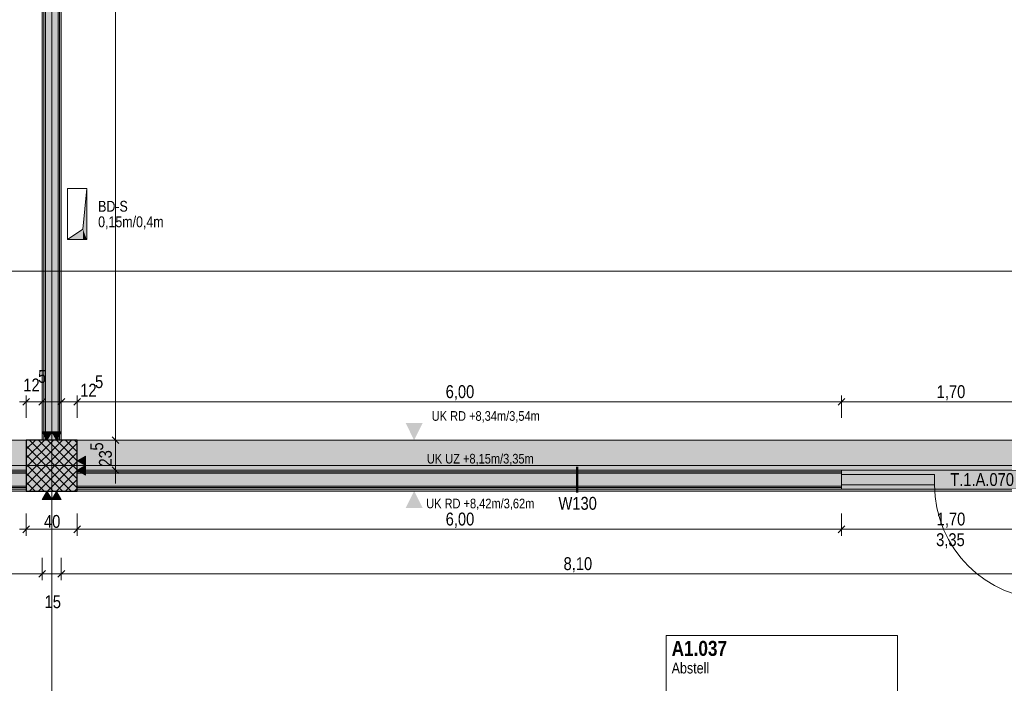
# Model space of a CAD drawing. Extents: x -620 to 300, y 62 to 1107.
# Tile 87 of 256: x -296 to -141, y 793 to 897. Entities that reach past the tile are written whole.
import ezdxf
from ezdxf.lldxf.tags import DXFTag

# ---------------------------------------------------------------- set-up
doc = ezdxf.new("R2010")
doc.units = 0
doc.layers.get('0').update_dxf_attribs({"lineweight": 35})
for name, color, linetype, lineweight, true_color in [('00 -Bauelemente -Dämmung innen', 7, 'Continuous', 9, 0xff7fe6), ('00 -Bauelemente -Gipskarton', 7, 'Continuous', 9, 0xff7fe6), ('00_Beschriftung UZ', 3, 'Continuous', 13, 0x00ff00), ('30 -33 Aussenwände- 3 Aussenstützen', 7, 'Continuous', 50, 0x0000dd), ('30 -34 Innenwände- 2 nichttragend', 7, 'Continuous', 18, 0xff7fe6), ('30 -34 Innenwände- 4 Türen_Fenster', 9, 'Continuous', 15, 0x808080), ('30 -35 Decken- 1 Konstruktion-Träger- Stahlbeton', 7, 'grob-A06G9FRA8I', 13, 0x33aa00), ('30 -35 Decken- 11 Bodendurchbruch', 7, 'Continuous', 15, 0x599559), ('70 -72 Beschriftung- 2 Beschriftung Bauteile', 7, 'Continuous', 9, 0x9999ff), ('70 -75 Raumstempel- 1 Raumstempel', 1, 'Continuous', 50, 0xff0000), ('70 -76 Bemaßung- 2 Allgemein', 9, 'Continuous', 5, 0x808080), ('iwb_Schraffur_ F90_feuerbestaendig', 1, 'Continuous', 13, 0xff0000)]:
    doc.layers.add(name, color=color, linetype=linetype, lineweight=lineweight, true_color=true_color)
for name, color, linetype, lineweight in [('70 -71 Achsen- 1 Gebäudeachsen', 7, 'STRICHPUNKT2-A06G9FR98I', 18), ('70 -75 Raumstempel- 3 Wandstempel', 7, 'Continuous', 50), ('Keine', 7, 'Continuous', 9)]:
    doc.layers.add(name, color=color, linetype=linetype, lineweight=lineweight)
doc.layers.add('iwb_Schraffur_Unterzug', color=7, linetype='Continuous', lineweight=5, true_color=0xffffcc, plot=False)
doc.styles.get("Standard").update_dxf_attribs({"font": 'ARIALN.TTF'})
tags = doc.linetypes.add('grob-A06G9FRA8I', pattern=[14, 3, -8, 3]).pattern_tags.tags
tags[8:9] = [DXFTag(74, 4), DXFTag(75, 0), DXFTag(340, '0'), DXFTag(46, 0.0), DXFTag(50, 0.0), DXFTag(44, 0.0), DXFTag(45, 0.0)]
tags[6:7] = [DXFTag(74, 4), DXFTag(75, 0), DXFTag(340, '0'), DXFTag(46, 0.0), DXFTag(50, 0.0), DXFTag(44, 0.0), DXFTag(45, 0.0)]
tags[4:5] = [DXFTag(74, 4), DXFTag(75, 0), DXFTag(340, '0'), DXFTag(46, 0.0), DXFTag(50, 0.0), DXFTag(44, 0.0), DXFTag(45, 0.0)]
tags = doc.linetypes.add('STRICHPUNKT2-A06G9FR98I', pattern=[12.7, 6.35, -3.175, 0, -3.175]).pattern_tags.tags
tags[10:11] = [DXFTag(74, 4), DXFTag(75, 0), DXFTag(340, '0'), DXFTag(46, 0.0), DXFTag(50, 0.0), DXFTag(44, 0.0), DXFTag(45, 0.0)]
tags[8:9] = [DXFTag(74, 4), DXFTag(75, 0), DXFTag(340, '0'), DXFTag(46, 0.0), DXFTag(50, 0.0), DXFTag(44, 0.0), DXFTag(45, 0.0)]
tags[6:7] = [DXFTag(74, 4), DXFTag(75, 0), DXFTag(340, '0'), DXFTag(46, 0.0), DXFTag(50, 0.0), DXFTag(44, 0.0), DXFTag(45, 0.0)]
tags[4:5] = [DXFTag(74, 4), DXFTag(75, 0), DXFTag(340, '0'), DXFTag(46, 0.0), DXFTag(50, 0.0), DXFTag(44, 0.0), DXFTag(45, 0.0)]

# ---------------------------------------------------------------- blocks, each defined once
blk = doc.blocks.new('Referenz-A06G9FRB8I')
at = {"layer": '00 -Bauelemente -Dämmung innen', "color": 0, "linetype": 'Continuous', "ltscale": 0.13}
for p, q in [((-291.58, 831.05), (-291.58, 988.05)), ((-289.58, 831.05), (-289.58, 988.05)), ((-345.58, 825.85), (-294.58, 825.85)), ((-286.58, 825.85), (-166.58, 825.85)), ((-345.58, 823.85), (-294.58, 823.85)), ((-286.58, 823.85), (-166.58, 823.85))]:
    blk.add_line(p, q, dxfattribs=at)
at = {"layer": '00 -Bauelemente -Gipskarton', "color": 0, "linetype": 'Continuous', "ltscale": 0.13}
for p, q in [((-292.08, 831.05), (-292.08, 988.05)), ((-291.83, 831.05), (-291.83, 988.05)), ((-291.58, 831.05), (-291.58, 988.05)), ((-289.58, 831.05), (-289.58, 988.05)), ((-289.33, 831.05), (-289.33, 988.05)), ((-289.08, 831.05), (-289.08, 988.05)), ((-345.58, 826.35), (-294.58, 826.35)), ((-345.58, 826.1), (-294.58, 826.1)), ((-345.58, 825.85), (-294.58, 825.85)), ((-286.58, 826.35), (-166.58, 826.35)), ((-286.58, 826.1), (-166.58, 826.1)), ((-286.58, 825.85), (-166.58, 825.85)), ((-345.58, 823.85), (-294.58, 823.85)), ((-345.58, 823.6), (-294.58, 823.6)), ((-345.58, 823.35), (-294.58, 823.35)), ((-286.58, 823.85), (-166.58, 823.85)), ((-286.58, 823.6), (-166.58, 823.6)), ((-286.58, 823.35), (-166.58, 823.35))]:
    blk.add_line(p, q, dxfattribs=at)
at = {"layer": '00_Beschriftung UZ', "color": 0, "linetype": 'Continuous', "lineweight": 0, "ltscale": 0.13}
for points in [[(-235.01, 833.72), (-233.68, 831.05), (-232.34, 833.72)], [(-235.01, 820.38), (-233.68, 823.05), (-232.34, 820.38)]]:
    blk.add_solid(points, dxfattribs=at)
at = {"layer": '30 -33 Aussenwände- 3 Aussenstützen', "color": 0, "lineweight": 9}
for p, q in [((-294.58, 831.03), (-294.55, 831.05)), ((-294.58, 829.62), (-293.14, 831.05)), ((-294.58, 828.2), (-291.73, 831.05)), ((-294.58, 826.79), (-290.31, 831.05)), ((-294.58, 825.38), (-288.9, 831.05)), ((-294.58, 823.96), (-287.48, 831.05)), ((-294.58, 830.13), (-287.5, 823.05)), ((-294.08, 831.05), (-286.58, 823.54)), ((-294.07, 823.05), (-286.58, 830.55)), ((-292.67, 831.05), (-286.58, 824.96)), ((-291.26, 831.05), (-286.58, 826.37)), ((-289.84, 831.05), (-286.58, 827.79)), ((-288.43, 831.05), (-286.58, 829.2)), ((-287.01, 831.05), (-286.58, 830.62)), ((-294.58, 828.72), (-288.91, 823.05)), ((-292.66, 823.05), (-286.58, 829.13)), ((-294.58, 827.3), (-290.33, 823.05)), ((-291.58, 827.05), (-289.58, 827.05)), ((-291.24, 823.05), (-286.58, 827.72)), ((-290.58, 828.05), (-290.58, 826.05)), ((-294.58, 825.89), (-291.74, 823.05)), ((-289.83, 823.05), (-286.58, 826.3)), ((-294.58, 824.47), (-293.16, 823.05)), ((-288.41, 823.05), (-286.58, 824.89)), ((-294.58, 823.06), (-294.57, 823.05)), ((-287, 823.05), (-286.58, 823.48))]:
    blk.add_line(p, q, dxfattribs=at)
at = {"layer": '30 -33 Aussenwände- 3 Aussenstützen', "color": 0, "linetype": 'Continuous', "lineweight": -2, "ltscale": 0.25}
for p, q in [((-286.58, 831.05), (-294.58, 831.05)), ((-294.58, 831.05), (-294.58, 823.05)), ((-286.58, 823.05), (-286.58, 831.05)), ((-294.58, 823.05), (-286.58, 823.05))]:
    blk.add_line(p, q, dxfattribs=at)
at = {"layer": '30 -34 Innenwände- 2 nichttragend', "color": 0, "linetype": 'Continuous', "ltscale": 0.18}
for p, q in [((-292.08, 831.05), (-292.08, 988.05)), ((-289.08, 831.05), (-289.08, 988.05)), ((-289.08, 831.05), (-292.08, 831.05)), ((-345.58, 826.35), (-294.58, 826.35)), ((-294.58, 823.35), (-294.58, 826.35)), ((-286.58, 823.35), (-286.58, 826.35)), ((-286.58, 826.35), (-166.58, 826.35)), ((-166.58, 826.1), (-166.58, 826.35)), ((-166.58, 826.1), (-166.58, 826.35)), ((-166.58, 825.85), (-166.58, 826.1)), ((-166.58, 823.35), (-166.58, 826.1)), ((-166.58, 823.85), (-166.58, 825.85)), ((-345.58, 823.35), (-294.58, 823.35)), ((-286.58, 823.35), (-166.58, 823.35)), ((-166.58, 823.6), (-166.58, 823.85)), ((-166.58, 823.35), (-166.58, 823.6))]:
    blk.add_line(p, q, dxfattribs=at)
at = {"layer": '30 -34 Innenwände- 4 Türen_Fenster', "color": 0, "linetype": 'grob-A06G9FRA8I', "ltscale": 0.15}
for p, q in [((-166.58, 826.35), (-132.58, 826.35)), ((-166.58, 823.35), (-132.58, 823.35))]:
    blk.add_line(p, q, dxfattribs=at)
at = {"layer": '30 -34 Innenwände- 4 Türen_Fenster', "color": 0, "linetype": 'Continuous', "ltscale": 0.15}
for p, q in [((-166.58, 825.65), (-151.98, 825.65)), ((-166.58, 824.05), (-166.58, 825.65)), ((-151.98, 825.65), (-151.98, 824.05)), ((-151.98, 824.05), (-166.58, 824.05))]:
    blk.add_line(p, q, dxfattribs=at)
at = {"layer": '30 -34 Innenwände- 4 Türen_Fenster', "color": 0, "linetype": 'grob-A06G9FRA8I', "ltscale": 0.15}
blk.add_ellipse((-133.98, 824.05), major_axis=(-18, 0), ratio=1, start_param=0, end_param=1.570796, dxfattribs=at)
at = {"layer": '30 -35 Decken- 1 Konstruktion-Träger- Stahlbeton', "color": 0}
for p, q in [((-129.58, 831.05), (-451.58, 831.05)), ((-129.58, 823.05), (-451.58, 823.05))]:
    blk.add_line(p, q, dxfattribs=at)
at = {"layer": '30 -35 Decken- 11 Bodendurchbruch', "color": 0, "linetype": 'Continuous', "ltscale": 0.15}
for p, q in [((-288.08, 862.55), (-288.08, 870.55)), ((-288.08, 870.55), (-285.08, 870.55)), ((-285.08, 870.55), (-285.68, 864.15)), ((-285.08, 870.55), (-285.68, 864.15)), ((-285.08, 862.55), (-285.08, 870.55)), ((-285.68, 864.15), (-288.08, 862.55)), ((-285.68, 864.15), (-288.08, 862.55)), ((-288.08, 862.55), (-285.08, 862.55))]:
    blk.add_line(p, q, dxfattribs=at)
at = {"layer": '30 -35 Decken- 11 Bodendurchbruch', "color": 0, "lineweight": 0}
for points in [[(-285.08, 862.55), (-285.68, 864.15), (-285.08, 870.55)], [(-285.68, 862.55), (-288.08, 862.55), (-285.68, 864.15)], [(-285.68, 862.55), (-285.68, 864.15), (-285.08, 862.55)]]:
    blk.add_solid(points, dxfattribs=at)
at = {"layer": '70 -71 Achsen- 1 Gebäudeachsen', "color": 0, "linetype": 'STRICHPUNKT2-A06G9FR98I', "ltscale": 0.18}
for p, q in [((-290.58, 1076.99), (-290.58, 77.55)), ((-538.63, 857.55), (75.97, 857.55)), ((-538.63, 827.05), (75.97, 827.05))]:
    blk.add_line(p, q, dxfattribs=at)
at = {"layer": '70 -72 Beschriftung- 2 Beschriftung Bauteile', "color": 0}
for p, q in [((-291.33, 831.05), (-292.08, 832.35)), ((-292.08, 832.35), (-290.58, 832.35)), ((-290.58, 832.35), (-291.33, 831.05)), ((-289.83, 831.05), (-290.58, 832.35)), ((-290.58, 832.35), (-289.08, 832.35)), ((-289.08, 832.35), (-289.83, 831.05)), ((-286.58, 827.8), (-285.28, 828.55)), ((-285.28, 828.55), (-285.28, 827.05)), ((-285.28, 827.05), (-286.58, 827.8)), ((-286.58, 826.3), (-285.28, 827.05)), ((-285.28, 827.05), (-285.28, 825.55)), ((-285.28, 825.55), (-286.58, 826.3)), ((-292.08, 821.75), (-291.33, 823.05)), ((-291.33, 823.05), (-290.58, 821.75)), ((-290.58, 821.75), (-289.83, 823.05)), ((-289.83, 823.05), (-289.08, 821.75)), ((-290.58, 821.75), (-292.08, 821.75)), ((-289.08, 821.75), (-290.58, 821.75))]:
    blk.add_line(p, q, dxfattribs=at)
at = {"layer": '70 -72 Beschriftung- 2 Beschriftung Bauteile', "color": 0, "lineweight": 0}
for points in [[(-291.33, 831.05), (-292.08, 832.35), (-291.33, 832.35)], [(-291.33, 831.05), (-291.33, 832.35), (-290.58, 832.35)], [(-289.83, 831.05), (-290.58, 832.35), (-289.83, 832.35)], [(-289.83, 831.05), (-289.83, 832.35), (-289.08, 832.35)], [(-285.28, 827.05), (-286.58, 827.8), (-285.28, 828.55)], [(-285.28, 825.55), (-286.58, 826.3), (-285.28, 827.05)], [(-291.33, 821.75), (-292.08, 821.75), (-291.33, 823.05)], [(-291.33, 821.75), (-291.33, 823.05), (-290.58, 821.75)], [(-289.83, 821.75), (-290.58, 821.75), (-289.83, 823.05)], [(-289.83, 821.75), (-289.83, 823.05), (-289.08, 821.75)]]:
    blk.add_solid(points, dxfattribs=at)
at = {"layer": '70 -75 Raumstempel- 1 Raumstempel', "color": 0, "lineweight": 9}
for p, q in [((-194.11, 800.39), (-194.11, 774.25)), ((-157.79, 800.39), (-194.11, 800.39)), ((-157.79, 774.25), (-157.79, 800.39))]:
    blk.add_line(p, q, dxfattribs=at)
at = {"layer": '70 -75 Raumstempel- 3 Wandstempel', "color": 0, "linetype": 'Continuous', "ltscale": 0.5}
blk.add_line((-208.08, 822.85), (-208.08, 826.85), dxfattribs=at)
at = {"layer": '70 -76 Bemaßung- 2 Allgemein', "color": 0, "linetype": 'Continuous', "ltscale": 0.13}
for p, q in [((-280.58, 832.11), (-280.58, 986.99)), ((-294.58, 834.55), (-294.58, 838.05)), ((-294.58, 834.55), (-294.58, 838.05)), ((-292.08, 834.55), (-292.08, 838.05)), ((-289.08, 834.55), (-289.08, 838.05)), ((-286.58, 834.55), (-286.58, 838.05)), ((-286.58, 834.55), (-286.58, 838.05)), ((-166.58, 834.55), (-166.58, 838.05)), ((-166.58, 834.55), (-166.58, 838.05)), ((-293.58, 837.05), (-295.64, 837.05)), ((-293.58, 837.05), (-295.64, 837.05)), ((-292.08, 837.05), (-294.58, 837.05)), ((-293.08, 837.05), (-291.02, 837.05)), ((-290.14, 837.05), (-291.2, 837.05)), ((-291.02, 837.05), (-289.95, 837.05)), ((-288.08, 837.05), (-290.14, 837.05)), ((-286.58, 837.05), (-289.08, 837.05)), ((-287.58, 837.05), (-285.52, 837.05)), ((-287.58, 837.05), (-285.52, 837.05)), ((-167.64, 837.05), (-285.52, 837.05)), ((-285.52, 837.05), (-284.45, 837.05)), ((-165.58, 837.05), (-167.64, 837.05)), ((-167.58, 837.05), (-165.52, 837.05)), ((-133.64, 837.05), (-165.52, 837.05)), ((-280.58, 832.11), (-280.58, 833.17)), ((-280.58, 830.05), (-280.58, 832.11)), ((-280.58, 830.05), (-280.58, 832.11)), ((-283.08, 831.05), (-279.58, 831.05)), ((-283.08, 831.05), (-279.58, 831.05)), ((-280.58, 826.35), (-280.58, 831.05)), ((-280.58, 827.35), (-280.58, 825.29)), ((-283.08, 826.35), (-279.58, 826.35)), ((-280.58, 825.29), (-280.58, 824.23)), ((-294.58, 819.55), (-294.58, 816.05)), ((-294.58, 819.55), (-294.58, 816.05)), ((-286.58, 819.55), (-286.58, 816.05)), ((-286.58, 819.55), (-286.58, 816.05)), ((-166.58, 819.55), (-166.58, 816.05)), ((-166.58, 819.55), (-166.58, 816.05)), ((-293.58, 817.05), (-295.64, 817.05)), ((-295.58, 817.05), (-293.52, 817.05)), ((-287.64, 817.05), (-293.52, 817.05)), ((-285.58, 817.05), (-287.64, 817.05)), ((-287.58, 817.05), (-285.52, 817.05)), ((-167.64, 817.05), (-285.52, 817.05)), ((-165.58, 817.05), (-167.64, 817.05)), ((-167.58, 817.05), (-165.52, 817.05)), ((-133.64, 817.05), (-165.52, 817.05)), ((-292.08, 812.55), (-292.08, 809.05)), ((-292.08, 812.55), (-292.08, 809.05)), ((-289.08, 812.55), (-289.08, 809.05)), ((-289.08, 812.55), (-289.08, 809.05)), ((-293.14, 810.05), (-370.52, 810.05)), ((-293.14, 810.05), (-294.2, 810.05)), ((-291.08, 810.05), (-293.14, 810.05)), ((-291.08, 810.05), (-293.14, 810.05)), ((-289.08, 810.05), (-292.08, 810.05)), ((-290.08, 810.05), (-288.02, 810.05)), ((-290.08, 810.05), (-288.02, 810.05)), ((-128.14, 810.05), (-288.02, 810.05)), ((-288.02, 810.05), (-286.95, 810.05))]:
    blk.add_line(p, q, dxfattribs=at)
at = {"layer": '70 -76 Bemaßung- 2 Allgemein', "color": 0, "linetype": 'Continuous', "lineweight": 20, "ltscale": 0.2}
for p, q in [((-294.04, 837.58), (-295.11, 836.52)), ((-294.04, 837.58), (-295.11, 836.52)), ((-292.61, 836.52), (-291.54, 837.58)), ((-288.54, 837.58), (-289.61, 836.52)), ((-287.11, 836.52), (-286.04, 837.58)), ((-287.11, 836.52), (-286.04, 837.58)), ((-167.11, 836.52), (-166.04, 837.58)), ((-166.04, 837.58), (-167.11, 836.52)), ((-280.04, 830.52), (-281.11, 831.58)), ((-280.04, 830.52), (-281.11, 831.58)), ((-281.11, 826.88), (-280.04, 825.82)), ((-294.04, 817.58), (-295.11, 816.52)), ((-295.11, 816.52), (-294.04, 817.58)), ((-287.11, 816.52), (-286.04, 817.58)), ((-286.04, 817.58), (-287.11, 816.52)), ((-166.04, 817.58), (-167.11, 816.52)), ((-167.11, 816.52), (-166.04, 817.58)), ((-291.54, 810.58), (-292.61, 809.52)), ((-291.54, 810.58), (-292.61, 809.52)), ((-289.61, 809.52), (-288.54, 810.58)), ((-289.61, 809.52), (-288.54, 810.58))]:
    blk.add_line(p, q, dxfattribs=at)
at = {"layer": '00_Beschriftung UZ', "color": 0, "linetype": 'Continuous', "lineweight": 5, "ltscale": 0.13, "char_height": 1.5103, "attachment_point": 1}
for s, insert in [('{\\fArial Narrow;UK RD +8,34m/3,54m}', (-230.92, 835.6)), ('{\\fArial Narrow;UK RD +8,42m/3,62m}', (-231.78, 821.86))]:
    blk.add_mtext(s, dxfattribs=dict(at, insert=insert))
at = {"layer": '00_Beschriftung UZ', "color": 0, "linetype": 'ByBlock', "lineweight": 5, "ltscale": 0.13, "insert": (-231.68, 828.89), "char_height": 1.5103, "attachment_point": 1}
blk.add_mtext('{\\fArial Narrow;UK UZ +8,15m/3,35m}', dxfattribs=at)
at = {"layer": '30 -35 Decken- 11 Bodendurchbruch', "color": 0, "linetype": 'Continuous', "ltscale": 0.15, "char_height": 1.7, "attachment_point": 1}
for s, insert in [('{\\fArial Narrow;BD-S}', (-283.29, 868.61)), ('{\\fArial Narrow;0,15m/0,4m}', (-283.29, 866.17))]:
    blk.add_mtext(s, dxfattribs=dict(at, insert=insert))
at = {"layer": '70 -75 Raumstempel- 1 Raumstempel', "color": 0, "linetype": 'Continuous', "ltscale": 0.5, "attachment_point": 1, "rotation": 0}
for s, insert, char_height in [('{\\fArial Narrow|b1|i0;A1.037}', (-193.25, 799.54), 2.3536), ('{\\fArial Narrow;Abstell}', (-193.25, 796.14), 1.7117)]:
    blk.add_mtext(s, dxfattribs=dict(at, insert=insert, char_height=char_height))
at = {"layer": '70 -75 Raumstempel- 3 Wandstempel', "color": 0, "linetype": 'Continuous', "ltscale": 0.5, "insert": (-211.02, 822.14), "char_height": 2.0138, "attachment_point": 1}
blk.add_mtext('{\\fArial Narrow;W130}', dxfattribs=at)
at = {"layer": '70 -76 Bemaßung- 2 Allgemein', "color": 0, "linetype": 'Continuous', "ltscale": 0.13, "char_height": 2.0138, "attachment_point": 1}
for s, insert in [('{\\fArial Narrow;5}', (-292.71, 842.06)), ('{\\fArial Narrow;5}', (-283.78, 841.24)), ('{\\fArial Narrow;12}', (-295.03, 840.72)), ('{\\fArial Narrow;12}', (-286.1, 839.9)), ('{\\fArial Narrow;6,00}', (-228.73, 839.67)), ('{\\fArial Narrow;1,70}', (-151.64, 839.67)), ('{\\fArial Narrow;40}', (-291.79, 819.3)), ('{\\fArial Narrow;6,00}', (-228.73, 819.67)), ('{\\fArial Narrow;1,70}', (-151.64, 819.67)), ('{\\fArial Narrow;3,35}', (-151.73, 816.43)), ('{\\fArial Narrow;8,10}', (-210.22, 812.67)), ('{\\fArial Narrow;15}', (-291.69, 806.69))]:
    blk.add_mtext(s, dxfattribs=dict(at, insert=insert))
at = {"layer": '70 -76 Bemaßung- 2 Allgemein', "color": 0, "linetype": 'Continuous', "ltscale": 0.13, "char_height": 2.0138, "attachment_point": 1, "rotation": 90}
for s, insert in [('{\\fArial Narrow;5}', (-284.5, 829.41)), ('{\\fArial Narrow;23}', (-283.16, 826.91))]:
    blk.add_mtext(s, dxfattribs=dict(at, insert=insert))
at = {"layer": 'Keine', "color": 0, "linetype": 'Continuous', "ltscale": 0.13, "insert": (-149.51, 825.87), "char_height": 2.0138, "attachment_point": 1}
blk.add_mtext('{\\fArial Narrow;T.1.A.070}', dxfattribs=at)
blk = doc.blocks.new('Referenz-A06G9FRD8I')
at = {"layer": 'iwb_Schraffur_ F90_feuerbestaendig', "linetype": 'Continuous', "ltscale": 0.13}
blk.add_hatch(color=256, dxfattribs=at).paths.add_polyline_path([(-345.57, 823.35), (-345.57, 826.35), (-292.07, 826.35), (-292.07, 996.05), (-289.07, 996.05), (-289.07, 823.35)])
at = {"layer": 'iwb_Schraffur_Unterzug', "linetype": 'Continuous', "ltscale": 0.13}
for points in [[(-451.58, 827.05), (-451.58, 831.05), (75.97, 831.05)], [(-451.58, 827.05), (75.97, 831.05), (75.97, 828.12)], [(-451.58, 827.05), (75.97, 828.12), (75.97, 825.98)], [(-451.58, 827.05), (75.97, 825.98), (75.97, 823.05)], [(-451.58, 827.05), (75.97, 823.05), (-451.58, 823.05)]]:
    blk.add_solid(points, dxfattribs=at)

msp = doc.modelspace()

# ---------------------------------------------------------------- block references
at = {"color": 8, "lineweight": 25, "ltscale": 0.25, "true_color": 0x808080}
for name in ['Referenz-A06G9FRB8I', 'Referenz-A06G9FRD8I']:
    msp.add_blockref(name, (0, 0), dxfattribs=at)

doc.saveas('drawing.dxf')
